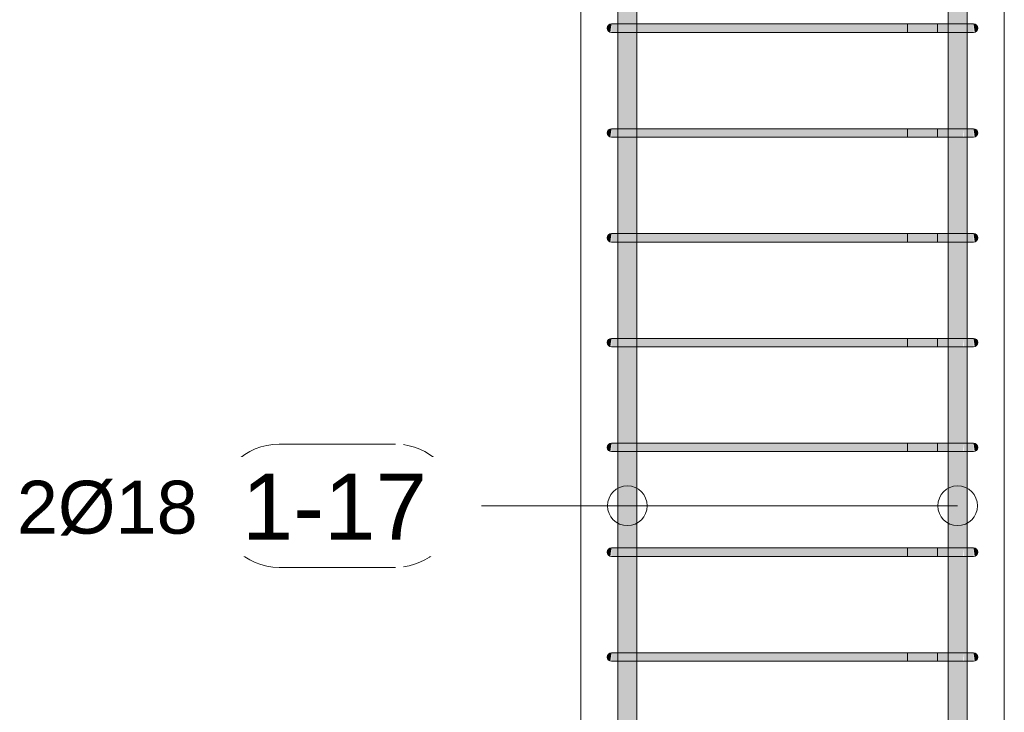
# Model space of a CAD drawing. Header units: millimetres. Extents: x -25607 to 9385, y 1894 to 10168.
# Tile 85 of 181: x -2910 to -1981, y 4162 to 4816. Entities that reach past the tile are written whole.
import ezdxf

# ---------------------------------------------------------------- set-up
doc = ezdxf.new("R2010")
doc.units = ezdxf.units.MM
for name, color, linetype, lineweight in [('S-COLS', 52, 'Continuous', 9), ('S-RBAR', 171, 'Continuous', 5), ('S-RBAR-IDEN', 171, 'Continuous', 5)]:
    doc.layers.add(name, color=color, linetype=linetype, lineweight=lineweight)
doc.styles.add('Arial', font='arial.ttf', dxfattribs={"height": 50})
doc.styles.add('Arial_1', font='arial.ttf', dxfattribs={"height": 62.5})

# ---------------------------------------------------------------- blocks, each defined once
blk = doc.blocks.new('Popisek výztuže - _Typ_ množství_LEVÝ-573731-V5')
at = {"layer": 'S-RBAR-IDEN'}
for p, q in [((-16348.87, 6003.76), (-16458.56, 6003.76)), ((-16458.56, 5887.33), (-16348.87, 5887.33))]:
    blk.add_line(p, q, dxfattribs=at)
for centre, start, end in [((-16458.56, 5945.54), 90, 270), ((-16348.87, 5945.54), 277.64339, 82.35661)]:
    blk.add_arc(centre, 58.22, start, end, dxfattribs=at)

msp = doc.modelspace()

# ---------------------------------------------------------------- hatches: boundary and pattern name
at = {"layer": 'S-RBAR'}
h = msp.add_hatch(color=256, dxfattribs=at)
h.paths.add_polyline_path([(-2345.51, 2610), (-2327.51, 2610), (-2327.51, 2625.81), (-2345.51, 2625.81), (-2345.51, 2617.44)])
h.paths.add_polyline_path([(-2345.51, 2633.81), (-2327.51, 2633.81), (-2327.51, 2724.82), (-2345.51, 2724.82), (-2345.51, 2645.15)])
h.paths.add_polyline_path([(-2345.51, 2732.82), (-2327.51, 2732.82), (-2327.51, 2823.83), (-2345.51, 2823.83), (-2345.51, 2756.01)])
h.paths.add_polyline_path([(-2345.51, 2831.83), (-2327.51, 2831.83), (-2327.51, 2922.83), (-2345.51, 2922.83), (-2345.51, 2839.16)])
h.paths.add_polyline_path([(-2345.51, 2930.83), (-2327.51, 2930.83), (-2327.51, 3021.84), (-2345.51, 3021.84), (-2345.51, 2977.74)])
h.paths.add_polyline_path([(-2345.51, 3029.84), (-2327.51, 3029.84), (-2327.51, 3120.84), (-2345.51, 3120.84), (-2345.51, 3033.17)])
h.paths.add_polyline_path([(-2339.21, 3128.84), (-2327.51, 3128.84), (-2327.51, 3219.85), (-2345.51, 3219.85), (-2345.51, 3128.84), (-2342.46, 3128.84)])
h.paths.add_polyline_path([(-2327.51, 3227.85), (-2327.51, 3318.86), (-2345.51, 3318.86), (-2345.51, 3227.85), (-2331.56, 3227.85)])
h.paths.add_polyline_path([(-2345.51, 3326.86), (-2327.51, 3326.86), (-2327.51, 3417.86), (-2345.51, 3417.86), (-2345.51, 3338.04)])
h.paths.add_polyline_path([(-2331.56, 3425.86), (-2327.51, 3425.86), (-2327.51, 3516.87), (-2345.51, 3516.87), (-2345.51, 3425.86), (-2335.38, 3425.86)])
h.paths.add_polyline_path([(-2345.51, 3524.87), (-2327.51, 3524.87), (-2327.51, 3615.88), (-2345.51, 3615.88), (-2345.51, 3532.05)])
h.paths.add_polyline_path([(-2345.51, 3623.88), (-2327.51, 3623.88), (-2327.51, 3714.88), (-2345.51, 3714.88), (-2345.51, 3642.91)])
h.paths.add_polyline_path([(-2345.51, 3722.88), (-2327.51, 3722.88), (-2327.51, 3813.89), (-2345.51, 3813.89), (-2345.51, 3726.05)])
h.paths.add_polyline_path([(-2345.51, 3821.89), (-2327.51, 3821.89), (-2327.51, 3912.89), (-2345.51, 3912.89), (-2345.51, 3864.63)])
h.paths.add_polyline_path([(-2327.51, 3920.89), (-2327.51, 4011.9), (-2345.51, 4011.9), (-2345.51, 3920.89), (-2331.56, 3920.89)])
h.paths.add_polyline_path([(-2345.51, 4019.9), (-2327.51, 4019.9), (-2327.51, 4110.91), (-2345.51, 4110.91), (-2345.51, 4030.92)])
h.paths.add_polyline_path([(-2327.51, 4118.91), (-2327.51, 4209.91), (-2345.51, 4209.91), (-2345.51, 4118.91), (-2331.56, 4118.91)])
h.paths.add_polyline_path([(-2345.51, 4217.91), (-2327.51, 4217.91), (-2327.51, 4308.92), (-2345.51, 4308.92), (-2345.51, 4252.65)])
h.paths.add_polyline_path([(-2345.51, 4316.92), (-2327.51, 4316.92), (-2327.51, 4407.93), (-2345.51, 4407.93), (-2345.51, 4335.79)])
h.paths.add_polyline_path([(-2345.51, 4415.93), (-2327.51, 4415.93), (-2327.51, 4506.93), (-2345.51, 4506.93), (-2345.51, 4418.94)])
h.paths.add_polyline_path([(-2345.51, 4514.93), (-2327.51, 4514.93), (-2327.51, 4605.94), (-2345.51, 4605.94), (-2345.51, 4529.8)])
h.paths.add_polyline_path([(-2331.56, 4613.94), (-2327.51, 4613.94), (-2327.51, 4704.94), (-2345.51, 4704.94), (-2345.51, 4613.94), (-2335.38, 4613.94)])
h.paths.add_polyline_path([(-2345.51, 4712.94), (-2327.51, 4712.94), (-2327.51, 4803.95), (-2345.51, 4803.95), (-2345.51, 4751.52)])
h.paths.add_polyline_path([(-2327.51, 4811.95), (-2327.51, 4902.96), (-2345.51, 4902.96), (-2345.51, 4811.95), (-2331.56, 4811.95)])
h.paths.add_polyline_path([(-2345.51, 4910.96), (-2327.51, 4910.96), (-2327.51, 5001.96), (-2345.51, 5001.96), (-2345.51, 4917.82)])
h.paths.add_polyline_path([(-2345.51, 5009.96), (-2327.51, 5009.96), (-2327.51, 5100.97), (-2345.51, 5100.97), (-2345.51, 5028.68)])
h.paths.add_polyline_path([(-2345.51, 5108.97), (-2327.51, 5108.97), (-2327.51, 5199.98), (-2345.51, 5199.98), (-2345.51, 5111.83)])
h.paths.add_polyline_path([(-2345.51, 5207.98), (-2327.51, 5207.98), (-2327.51, 5298.98), (-2345.51, 5298.98), (-2345.51, 5222.69)])
h.paths.add_polyline_path([(-2331.56, 5306.98), (-2327.51, 5306.98), (-2327.51, 5397.99), (-2345.51, 5397.99), (-2345.51, 5306.98), (-2335.38, 5306.98)])
h.paths.add_polyline_path([(-2345.51, 5405.99), (-2327.51, 5405.99), (-2327.51, 5496.99), (-2345.51, 5496.99), (-2345.51, 5416.7)])
h.paths.add_polyline_path([(-2327.51, 5504.99), (-2327.51, 5596), (-2345.51, 5596), (-2345.51, 5504.99), (-2331.56, 5504.99)])
h.paths.add_polyline_path([(-2342.46, 5604), (-2327.51, 5604), (-2327.51, 5610), (-2345.51, 5610), (-2345.51, 5604)])
h = msp.add_hatch(color=256, dxfattribs=at)
h.paths.add_polyline_path([(-2033.61, 2610), (-2015.61, 2610), (-2015.9, 2625.81), (-2033.61, 2625.81), (-2033.61, 2617.44)])
h.paths.add_polyline_path([(-2021.9, 2633.81), (-2015.61, 2633.81), (-2015.9, 2724.82), (-2033.61, 2724.82), (-2033.38, 2633.81), (-2024.56, 2633.81)])
h.paths.add_polyline_path([(-2033.61, 2732.82), (-2015.61, 2732.82), (-2015.9, 2823.83), (-2033.61, 2823.83), (-2033.61, 2756.01)])
h.paths.add_polyline_path([(-2021.9, 2831.83), (-2015.61, 2831.83), (-2015.9, 2922.83), (-2033.61, 2922.83), (-2033.38, 2831.83), (-2024.56, 2831.83)])
h.paths.add_polyline_path([(-2021.9, 2930.83), (-2015.61, 2930.83), (-2015.9, 3021.84), (-2033.61, 3021.84), (-2033.38, 2930.83), (-2024.56, 2930.83)])
h.paths.add_polyline_path([(-2033.61, 3029.84), (-2015.61, 3029.84), (-2015.9, 3120.84), (-2033.61, 3120.84), (-2033.61, 3033.17)])
h.paths.add_polyline_path([(-2021.9, 3128.84), (-2015.61, 3128.84), (-2015.9, 3219.85), (-2033.61, 3219.85), (-2033.38, 3128.84), (-2024.56, 3128.84)])
h.paths.add_polyline_path([(-2033.61, 3227.85), (-2015.61, 3227.85), (-2015.9, 3318.86), (-2033.61, 3318.86), (-2033.61, 3254.89)])
h.paths.add_polyline_path([(-2021.9, 3326.86), (-2015.61, 3326.86), (-2015.9, 3417.86), (-2033.61, 3417.86), (-2033.38, 3326.86), (-2024.56, 3326.86)])
h.paths.add_polyline_path([(-2033.61, 3425.86), (-2015.61, 3425.86), (-2015.9, 3516.87), (-2033.61, 3516.87), (-2033.61, 3448.9)])
h.paths.add_polyline_path([(-2033.61, 3524.87), (-2015.61, 3524.87), (-2015.9, 3615.88), (-2033.61, 3615.88), (-2033.61, 3532.05)])
h.paths.add_polyline_path([(-2021.9, 3623.88), (-2015.61, 3623.88), (-2015.9, 3714.88), (-2033.61, 3714.88), (-2033.38, 3623.88), (-2024.56, 3623.88)])
h.paths.add_polyline_path([(-2021.9, 3722.88), (-2015.61, 3722.88), (-2015.9, 3813.89), (-2033.61, 3813.89), (-2033.38, 3722.88), (-2024.56, 3722.88)])
h.paths.add_polyline_path([(-2033.61, 3821.89), (-2015.61, 3821.89), (-2015.9, 3912.89), (-2033.61, 3912.89), (-2033.61, 3836.92)])
h.paths.add_polyline_path([(-2033.61, 3920.89), (-2015.61, 3920.89), (-2015.9, 4011.9), (-2033.61, 4011.9), (-2033.61, 3947.78)])
h.paths.add_polyline_path([(-2024.56, 4019.9), (-2015.61, 4019.9), (-2015.9, 4110.91), (-2033.61, 4110.91), (-2033.38, 4019.9), (-2025.73, 4019.9)])
h.paths.add_polyline_path([(-2021.9, 4118.91), (-2015.61, 4118.91), (-2015.9, 4209.91), (-2033.61, 4209.91), (-2033.38, 4118.91), (-2024.56, 4118.91)])
h.paths.add_polyline_path([(-2024.56, 4217.91), (-2015.61, 4217.91), (-2015.9, 4308.92), (-2033.61, 4308.92), (-2033.38, 4217.91), (-2025.73, 4217.91)])
h.paths.add_polyline_path([(-2024.56, 4316.92), (-2015.61, 4316.92), (-2015.9, 4407.93), (-2033.61, 4407.93), (-2033.38, 4316.92), (-2025.73, 4316.92)])
h.paths.add_polyline_path([(-2021.9, 4415.93), (-2015.61, 4415.93), (-2015.9, 4506.93), (-2033.61, 4506.93), (-2033.38, 4415.93), (-2024.56, 4415.93)])
h.paths.add_polyline_path([(-2021.9, 4514.93), (-2015.61, 4514.93), (-2015.9, 4605.94), (-2033.61, 4605.94), (-2033.38, 4514.93), (-2024.56, 4514.93)])
h.paths.add_polyline_path([(-2033.61, 4613.94), (-2015.61, 4613.94), (-2015.9, 4704.94), (-2033.61, 4704.94), (-2033.61, 4640.66)])
h.paths.add_polyline_path([(-2021.9, 4712.94), (-2015.61, 4712.94), (-2015.9, 4803.95), (-2033.61, 4803.95), (-2033.38, 4712.94), (-2024.56, 4712.94)])
h.paths.add_polyline_path([(-2033.61, 4811.95), (-2015.61, 4811.95), (-2015.9, 4902.96), (-2033.61, 4902.96), (-2033.61, 4834.67)])
h.paths.add_polyline_path([(-2021.9, 4910.96), (-2015.61, 4910.96), (-2015.9, 5001.96), (-2033.61, 5001.96), (-2033.38, 4910.96), (-2024.56, 4910.96)])
h.paths.add_polyline_path([(-2021.9, 5009.96), (-2015.61, 5009.96), (-2015.9, 5100.97), (-2033.61, 5100.97), (-2033.38, 5009.96), (-2024.56, 5009.96)])
h.paths.add_polyline_path([(-2021.9, 5108.97), (-2015.61, 5108.97), (-2015.9, 5199.98), (-2033.61, 5199.98), (-2033.38, 5108.97), (-2024.56, 5108.97)])
h.paths.add_polyline_path([(-2021.9, 5207.98), (-2015.61, 5207.98), (-2015.9, 5298.98), (-2033.61, 5298.98), (-2033.38, 5207.98), (-2024.56, 5207.98)])
h.paths.add_polyline_path([(-2033.61, 5306.98), (-2015.61, 5306.98), (-2015.9, 5397.99), (-2033.61, 5397.99), (-2033.61, 5333.55)])
h.paths.add_polyline_path([(-2021.9, 5405.99), (-2015.61, 5405.99), (-2015.9, 5496.99), (-2033.61, 5496.99), (-2033.38, 5405.99), (-2024.56, 5405.99)])
h.paths.add_polyline_path([(-2033.61, 5504.99), (-2015.61, 5504.99), (-2015.9, 5596), (-2033.61, 5596), (-2033.61, 5527.56)])
h.paths.add_polyline_path([(-2021.9, 5604), (-2015.61, 5604), (-2015.9, 5610), (-2033.61, 5610), (-2033.38, 5604), (-2024.56, 5604)])
for points in [[(-2352.59, 4804.09), (-2351.56, 4811.95), (-2353.56, 4811.41), (-2355.02, 4809.95), (-2355.56, 4807.95), (-2355.02, 4805.95), (-2353.56, 4804.49)], [(-2335.38, 4803.95), (-2331.56, 4803.95), (-2331.56, 4811.95), (-2351.56, 4811.95), (-2351.56, 4803.95), (-2335.71, 4803.95)], [(-2095.58, 4803.95), (-2029.56, 4803.95), (-2029.56, 4811.95), (-2331.56, 4811.95), (-2331.56, 4803.95), (-2271.19, 4803.95)], [(-2008.52, 4804.09), (-2007.56, 4804.49), (-2006.09, 4805.95), (-2005.56, 4807.95), (-2006.09, 4809.95), (-2007.78, 4811.51), (-2009.56, 4811.95), (-2008.9, 4806.91)], [(-2352.59, 4705.08), (-2351.56, 4712.94), (-2353.56, 4712.41), (-2355.02, 4710.94), (-2355.56, 4708.94), (-2355.02, 4706.94), (-2353.56, 4705.48)], [(-2335.38, 4704.94), (-2331.56, 4704.94), (-2331.56, 4712.94), (-2351.56, 4712.94), (-2351.56, 4704.94), (-2335.71, 4704.94)], [(-2051.68, 4704.94), (-2029.56, 4704.94), (-2029.56, 4712.94), (-2331.56, 4712.94), (-2331.56, 4704.94), (-2095.58, 4704.94)], [(-2008.52, 4705.08), (-2007.56, 4705.48), (-2006.09, 4706.94), (-2005.56, 4708.94), (-2006.09, 4710.94), (-2007.78, 4712.5), (-2009.56, 4712.94), (-2008.9, 4707.91)], [(-2352.59, 4606.07), (-2351.56, 4613.94), (-2353.56, 4613.4), (-2355.02, 4611.94), (-2355.56, 4609.94), (-2355.02, 4607.94), (-2353.56, 4606.47)], [(-2351.56, 4605.94), (-2331.56, 4605.94), (-2331.56, 4613.94), (-2351.56, 4613.94), (-2351.56, 4606.07)], [(-2271.19, 4605.94), (-2029.56, 4605.94), (-2029.56, 4613.94), (-2331.56, 4613.94), (-2331.56, 4605.94), (-2315.09, 4605.94)], [(-2008.52, 4606.07), (-2007.56, 4606.47), (-2006.09, 4607.94), (-2005.56, 4609.94), (-2006.09, 4611.94), (-2007.78, 4613.5), (-2009.56, 4613.94), (-2008.9, 4608.9)], [(-2352.59, 4507.07), (-2351.56, 4514.93), (-2353.56, 4514.4), (-2355.02, 4512.93), (-2355.56, 4510.93), (-2355.02, 4508.93), (-2353.56, 4507.47)], [(-2335.38, 4506.93), (-2331.56, 4506.93), (-2331.56, 4514.93), (-2351.56, 4514.93), (-2351.56, 4506.93), (-2335.71, 4506.93)], [(-2051.68, 4506.93), (-2029.56, 4506.93), (-2029.56, 4514.93), (-2331.56, 4514.93), (-2331.56, 4506.93), (-2095.58, 4506.93)], [(-2008.52, 4507.07), (-2007.56, 4507.47), (-2006.09, 4508.93), (-2005.56, 4510.93), (-2006.09, 4512.93), (-2007.78, 4514.49), (-2009.56, 4514.93), (-2008.9, 4509.9)], [(-2352.59, 4408.06), (-2351.56, 4415.93), (-2353.56, 4415.39), (-2355.02, 4413.93), (-2355.56, 4411.93), (-2355.02, 4409.93), (-2353.56, 4408.46)], [(-2335.38, 4407.93), (-2331.56, 4407.93), (-2331.56, 4415.93), (-2351.56, 4415.93), (-2351.56, 4407.93), (-2335.71, 4407.93)], [(-2051.68, 4407.93), (-2029.56, 4407.93), (-2029.56, 4415.93), (-2331.56, 4415.93), (-2331.56, 4407.93), (-2095.58, 4407.93)], [(-2008.52, 4408.06), (-2007.56, 4408.46), (-2006.09, 4409.93), (-2005.56, 4411.93), (-2006.09, 4413.93), (-2007.78, 4415.48), (-2009.56, 4415.93), (-2008.9, 4410.89)], [(-2352.59, 4309.06), (-2351.56, 4316.92), (-2353.56, 4316.38), (-2355.02, 4314.92), (-2355.56, 4312.92), (-2355.02, 4310.92), (-2353.56, 4309.45)], [(-2335.38, 4308.92), (-2331.56, 4308.92), (-2331.56, 4316.92), (-2351.56, 4316.92), (-2351.56, 4308.92), (-2335.71, 4308.92)], [(-2051.68, 4308.92), (-2029.56, 4308.92), (-2029.56, 4316.92), (-2331.56, 4316.92), (-2331.56, 4308.92), (-2095.58, 4308.92)], [(-2008.52, 4309.06), (-2007.56, 4309.45), (-2006.09, 4310.92), (-2005.56, 4312.92), (-2006.09, 4314.92), (-2007.78, 4316.48), (-2009.56, 4316.92), (-2008.9, 4311.88)], [(-2352.59, 4210.05), (-2351.56, 4217.91), (-2353.56, 4217.38), (-2355.02, 4215.91), (-2355.56, 4213.91), (-2355.02, 4211.91), (-2353.56, 4210.45)], [(-2335.38, 4209.91), (-2331.56, 4209.91), (-2331.56, 4217.91), (-2351.56, 4217.91), (-2351.56, 4209.91), (-2335.71, 4209.91)], [(-2051.68, 4209.91), (-2029.56, 4209.91), (-2029.56, 4217.91), (-2331.56, 4217.91), (-2331.56, 4209.91), (-2095.58, 4209.91)], [(-2008.52, 4210.05), (-2007.56, 4210.45), (-2006.09, 4211.91), (-2005.56, 4213.91), (-2006.09, 4215.91), (-2007.78, 4217.47), (-2009.56, 4217.91), (-2008.9, 4212.88)]]:
    msp.add_hatch(color=256, dxfattribs=at).paths.add_polyline_path(points)
h = msp.add_hatch(color=256, dxfattribs=at)
h.paths.add_polyline_path([(-2029.56, 4803.95), (-2021.9, 4803.95), (-2020.58, 4811.95), (-2029.56, 4811.95), (-2029.56, 4806.96)])
h.paths.add_polyline_path([(-2009.56, 4811.95), (-2010.24, 4803.95), (-2009.56, 4804.09), (-2009.56, 4808.99)])
h.paths.add_polyline_path([(-2015.42, 4803.95), (-2010.77, 4803.95), (-2010.24, 4809.27), (-2009.56, 4811.95), (-2011.96, 4811.95), (-2012.83, 4807.53), (-2013.25, 4806.95)])
h.paths.add_polyline_path([(-2018.66, 4803.95), (-2015.42, 4803.95), (-2013.48, 4811.95), (-2018.32, 4811.95), (-2018.66, 4806.96)])
h = msp.add_hatch(color=256, dxfattribs=at)
h.paths.add_polyline_path([(-2010.24, 4803.95), (-2009.56, 4811.95), (-2010.62, 4806.96), (-2010.77, 4803.95)])
h.paths.add_polyline_path([(-2018.66, 4803.95), (-2018.53, 4806.96), (-2018.32, 4811.95), (-2020.58, 4811.95), (-2021.9, 4803.95)])
h.paths.add_polyline_path([(-2015.42, 4803.95), (-2012.53, 4807.93), (-2012.24, 4811.95), (-2013.48, 4811.95), (-2014.69, 4806.96)])
h = msp.add_hatch(color=256, dxfattribs=at)
h.paths.add_polyline_path([(-2009.56, 4712.94), (-2010.24, 4704.94), (-2009.56, 4705.08), (-2009.56, 4709.98)])
h.paths.add_polyline_path([(-2015.42, 4704.94), (-2013.48, 4712.94), (-2018.32, 4712.94), (-2018.66, 4704.94)])
h.paths.add_polyline_path([(-2010.77, 4704.94), (-2010.24, 4710.26), (-2009.56, 4712.94), (-2011.96, 4712.94), (-2012.83, 4708.52), (-2015.42, 4704.94), (-2011.08, 4704.94)])
h.paths.add_polyline_path([(-2029.56, 4704.94), (-2021.9, 4704.94), (-2020.58, 4712.94), (-2029.56, 4712.94)])
h.paths.add_polyline_path([(-2021.9, 4704.94), (-2019.56, 4704.94), (-2019.56, 4710.73)])
h = msp.add_hatch(color=256, dxfattribs=at)
h.paths.add_polyline_path([(-2010.77, 4704.94), (-2010.23, 4705.08), (-2009.56, 4712.94), (-2010.57, 4708.96)])
h.paths.add_polyline_path([(-2018.66, 4704.94), (-2018.32, 4712.94), (-2020.58, 4712.94), (-2021.9, 4704.94), (-2019.36, 4711.21)])
h.paths.add_polyline_path([(-2015.42, 4704.94), (-2012.53, 4708.93), (-2012.24, 4712.94), (-2013.48, 4712.94)])
h = msp.add_hatch(color=256, dxfattribs=at)
h.paths.add_polyline_path([(-2009.56, 4613.94), (-2010.24, 4605.94), (-2009.56, 4606.07), (-2009.56, 4612.95)])
h.paths.add_polyline_path([(-2015.42, 4605.94), (-2010.77, 4605.94), (-2010.24, 4611.26), (-2009.56, 4613.94), (-2011.96, 4613.94), (-2012.83, 4609.51), (-2013.25, 4608.93), (-2013.25, 4611.39)])
h.paths.add_polyline_path([(-2018.66, 4605.94), (-2015.42, 4605.94), (-2013.48, 4613.94), (-2018.32, 4613.94), (-2018.36, 4612.95), (-2018.66, 4612.95)])
h.paths.add_polyline_path([(-2025.73, 4605.94), (-2021.9, 4605.94), (-2020.58, 4613.94), (-2029.56, 4613.94), (-2029.56, 4605.94)])
h = msp.add_hatch(color=256, dxfattribs=at)
h.paths.add_polyline_path([(-2021.9, 4605.94), (-2018.66, 4605.94), (-2018.32, 4613.94), (-2020.58, 4613.94), (-2020.75, 4612.95)])
h.paths.add_polyline_path([(-2015.42, 4605.94), (-2012.53, 4609.92), (-2012.24, 4613.94), (-2013.48, 4613.94), (-2013.72, 4612.95)])
h.paths.add_polyline_path([(-2010.77, 4605.94), (-2010.24, 4605.94), (-2009.81, 4612.95), (-2010.57, 4609.95)])
h = msp.add_hatch(color=256, dxfattribs=at)
h.paths.add_polyline_path([(-2009.56, 4514.93), (-2010.24, 4506.93), (-2009.56, 4507.07), (-2009.56, 4511.97)])
h.paths.add_polyline_path([(-2015.42, 4506.93), (-2013.48, 4514.93), (-2018.32, 4514.93), (-2018.66, 4506.93)])
h.paths.add_polyline_path([(-2010.77, 4506.93), (-2010.24, 4512.25), (-2009.56, 4514.93), (-2011.96, 4514.93), (-2012.83, 4510.51), (-2015.42, 4506.93), (-2011.08, 4506.93)])
h.paths.add_polyline_path([(-2029.56, 4506.93), (-2021.9, 4506.93), (-2020.58, 4514.93), (-2029.56, 4514.93)])
h.paths.add_polyline_path([(-2021.9, 4506.93), (-2019.56, 4506.93), (-2019.56, 4512.72)])
h = msp.add_hatch(color=256, dxfattribs=at)
h.paths.add_polyline_path([(-2010.77, 4506.93), (-2010.23, 4507.07), (-2009.56, 4514.93), (-2010.57, 4510.95)])
h.paths.add_polyline_path([(-2018.66, 4506.93), (-2018.32, 4514.93), (-2020.58, 4514.93), (-2021.9, 4506.93), (-2019.36, 4513.2)])
h.paths.add_polyline_path([(-2015.42, 4506.93), (-2012.53, 4510.91), (-2012.24, 4514.93), (-2013.48, 4514.93)])
h = msp.add_hatch(color=256, dxfattribs=at)
h.paths.add_polyline_path([(-2009.56, 4415.93), (-2010.24, 4407.93), (-2009.56, 4408.06), (-2009.56, 4412.96)])
h.paths.add_polyline_path([(-2015.42, 4407.93), (-2013.48, 4415.93), (-2018.32, 4415.93), (-2018.66, 4407.93)])
h.paths.add_polyline_path([(-2010.77, 4407.93), (-2010.24, 4413.24), (-2009.56, 4415.93), (-2011.96, 4415.93), (-2012.83, 4411.5), (-2015.42, 4407.93), (-2011.08, 4407.93)])
h.paths.add_polyline_path([(-2029.56, 4407.93), (-2021.9, 4407.93), (-2020.58, 4415.93), (-2029.56, 4415.93)])
h.paths.add_polyline_path([(-2021.9, 4407.93), (-2019.56, 4407.93), (-2019.56, 4413.71)])
h = msp.add_hatch(color=256, dxfattribs=at)
h.paths.add_polyline_path([(-2010.77, 4407.93), (-2010.23, 4408.06), (-2009.56, 4415.93), (-2010.57, 4411.94)])
h.paths.add_polyline_path([(-2018.66, 4407.93), (-2018.32, 4415.93), (-2020.58, 4415.93), (-2021.9, 4407.93), (-2019.36, 4414.19)])
h.paths.add_polyline_path([(-2015.42, 4407.93), (-2012.53, 4411.91), (-2012.24, 4415.93), (-2013.48, 4415.93)])
h = msp.add_hatch(color=256, dxfattribs=at)
h.paths.add_polyline_path([(-2009.56, 4316.92), (-2010.24, 4308.92), (-2009.56, 4309.06), (-2009.56, 4313.95)])
h.paths.add_polyline_path([(-2015.42, 4308.92), (-2013.48, 4316.92), (-2018.32, 4316.92), (-2018.66, 4308.92)])
h.paths.add_polyline_path([(-2010.77, 4308.92), (-2010.24, 4314.24), (-2009.56, 4316.92), (-2011.96, 4316.92), (-2012.83, 4312.5), (-2015.42, 4308.92), (-2011.08, 4308.92)])
h.paths.add_polyline_path([(-2029.56, 4308.92), (-2021.9, 4308.92), (-2020.58, 4316.92), (-2029.56, 4316.92)])
h.paths.add_polyline_path([(-2021.9, 4308.92), (-2019.56, 4308.92), (-2019.56, 4314.7)])
h = msp.add_hatch(color=256, dxfattribs=at)
h.paths.add_polyline_path([(-2010.77, 4308.92), (-2010.23, 4309.06), (-2009.56, 4316.92), (-2010.57, 4312.94)])
h.paths.add_polyline_path([(-2018.66, 4308.92), (-2018.32, 4316.92), (-2020.58, 4316.92), (-2021.9, 4308.92), (-2019.36, 4315.18)])
h.paths.add_polyline_path([(-2015.42, 4308.92), (-2012.53, 4312.9), (-2012.24, 4316.92), (-2013.48, 4316.92)])
h = msp.add_hatch(color=256, dxfattribs=at)
h.paths.add_polyline_path([(-2009.56, 4217.91), (-2010.24, 4209.91), (-2009.56, 4210.05), (-2009.56, 4214.95)])
h.paths.add_polyline_path([(-2015.42, 4209.91), (-2013.48, 4217.91), (-2018.32, 4217.91), (-2018.66, 4209.91)])
h.paths.add_polyline_path([(-2010.77, 4209.91), (-2010.24, 4215.23), (-2009.56, 4217.91), (-2011.96, 4217.91), (-2012.83, 4213.49), (-2015.42, 4209.91), (-2011.08, 4209.91)])
h.paths.add_polyline_path([(-2029.56, 4209.91), (-2021.9, 4209.91), (-2020.58, 4217.91), (-2029.56, 4217.91)])
h.paths.add_polyline_path([(-2021.9, 4209.91), (-2019.56, 4209.91), (-2019.56, 4215.7)])
h = msp.add_hatch(color=256, dxfattribs=at)
h.paths.add_polyline_path([(-2010.77, 4209.91), (-2010.23, 4210.05), (-2009.56, 4217.91), (-2010.57, 4213.93)])
h.paths.add_polyline_path([(-2018.66, 4209.91), (-2018.32, 4217.91), (-2020.58, 4217.91), (-2021.9, 4209.91), (-2019.36, 4216.18)])
h.paths.add_polyline_path([(-2015.42, 4209.91), (-2012.53, 4213.9), (-2012.24, 4217.91), (-2013.48, 4217.91)])

# ---------------------------------------------------------------- linework, layer by layer
at = {"layer": 'S-COLS'}
for p, q in [((-2380.56, 2605), (-2380.56, 5770)), ((-2380.56, 5620), (-2380.56, 2605)), ((-1980.56, 5620), (-1980.56, 2605)), ((-1980.56, 5620), (-1980.56, 2605))]:
    msp.add_line(p, q, dxfattribs=at)
at = {"layer": 'S-RBAR'}
for p, q in [((-2345.51, 2610), (-2345.51, 5610)), ((-2345.51, 2610), (-2345.51, 5610)), ((-2327.51, 2610), (-2327.51, 5610)), ((-2327.51, 2610), (-2327.51, 5610)), ((-2033.61, 2610), (-2033.61, 5610)), ((-2033.61, 2610), (-2033.61, 5610)), ((-2015.61, 2610), (-2015.61, 5610)), ((-2015.61, 2610), (-2015.61, 5610)), ((-2331.56, 4811.95), (-2351.56, 4811.95)), ((-2331.56, 4811.95), (-2351.56, 4811.95)), ((-2029.56, 4811.95), (-2331.56, 4811.95)), ((-2331.56, 4811.95), (-2029.56, 4811.95)), ((-2071.98, 4811.95), (-2043.7, 4811.95)), ((-2071.98, 4803.95), (-2071.98, 4811.95)), ((-2009.56, 4811.95), (-2043.7, 4811.95)), ((-2015.42, 4811.95), (-2043.7, 4811.95)), ((-2043.7, 4811.95), (-2043.7, 4803.95)), ((-2009.56, 4811.95), (-2029.56, 4811.95)), ((-2009.56, 4811.95), (-2029.56, 4811.95)), ((-2009.56, 4811.95), (-2015.42, 4811.95)), ((-2331.56, 4803.95), (-2351.56, 4803.95)), ((-2331.56, 4803.95), (-2351.56, 4803.95)), ((-2029.56, 4803.95), (-2331.56, 4803.95)), ((-2331.56, 4803.95), (-2029.56, 4803.95)), ((-2071.98, 4803.95), (-2043.7, 4803.95)), ((-2009.56, 4803.95), (-2043.7, 4803.95)), ((-2015.42, 4803.95), (-2043.7, 4803.95)), ((-2009.56, 4803.95), (-2029.56, 4803.95)), ((-2015.42, 4803.95), (-2029.56, 4803.95)), ((-2010.24, 4803.95), (-2015.42, 4803.95)), ((-2010.24, 4803.95), (-2015.42, 4803.95)), ((-2331.56, 4712.94), (-2351.56, 4712.94)), ((-2331.56, 4712.94), (-2351.56, 4712.94)), ((-2331.56, 4704.94), (-2351.56, 4704.94)), ((-2331.56, 4704.94), (-2351.56, 4704.94)), ((-2029.56, 4712.94), (-2331.56, 4712.94)), ((-2331.56, 4712.94), (-2029.56, 4712.94)), ((-2029.56, 4704.94), (-2331.56, 4704.94)), ((-2331.56, 4704.94), (-2029.56, 4704.94)), ((-2071.98, 4712.94), (-2043.7, 4712.94)), ((-2071.98, 4704.94), (-2071.98, 4712.94)), ((-2071.98, 4704.94), (-2043.7, 4704.94)), ((-2009.56, 4712.94), (-2043.7, 4712.94)), ((-2015.42, 4712.94), (-2043.7, 4712.94)), ((-2043.7, 4712.94), (-2043.7, 4704.94)), ((-2009.56, 4704.94), (-2043.7, 4704.94)), ((-2015.42, 4704.94), (-2043.7, 4704.94)), ((-2009.56, 4712.94), (-2029.56, 4712.94)), ((-2009.56, 4712.94), (-2029.56, 4712.94)), ((-2009.56, 4704.94), (-2029.56, 4704.94)), ((-2015.42, 4704.94), (-2029.56, 4704.94)), ((-2009.56, 4712.94), (-2015.42, 4712.94)), ((-2010.24, 4704.94), (-2015.42, 4704.94)), ((-2010.24, 4704.94), (-2015.42, 4704.94)), ((-2331.56, 4613.94), (-2351.56, 4613.94)), ((-2331.56, 4613.94), (-2351.56, 4613.94)), ((-2029.56, 4613.94), (-2331.56, 4613.94)), ((-2331.56, 4613.94), (-2029.56, 4613.94)), ((-2071.98, 4613.94), (-2043.7, 4613.94)), ((-2071.98, 4605.94), (-2071.98, 4613.94)), ((-2009.56, 4613.94), (-2043.7, 4613.94)), ((-2015.42, 4613.94), (-2043.7, 4613.94)), ((-2043.7, 4613.94), (-2043.7, 4605.94)), ((-2009.56, 4613.94), (-2029.56, 4613.94)), ((-2009.56, 4613.94), (-2029.56, 4613.94)), ((-2009.56, 4613.94), (-2015.42, 4613.94)), ((-2331.56, 4605.94), (-2351.56, 4605.94)), ((-2331.56, 4605.94), (-2351.56, 4605.94)), ((-2029.56, 4605.94), (-2331.56, 4605.94)), ((-2331.56, 4605.94), (-2029.56, 4605.94)), ((-2071.98, 4605.94), (-2043.7, 4605.94)), ((-2009.56, 4605.94), (-2043.7, 4605.94)), ((-2015.42, 4605.94), (-2043.7, 4605.94)), ((-2009.56, 4605.94), (-2029.56, 4605.94)), ((-2015.42, 4605.94), (-2029.56, 4605.94)), ((-2010.24, 4605.94), (-2015.42, 4605.94)), ((-2010.24, 4605.94), (-2015.42, 4605.94)), ((-2331.56, 4514.93), (-2351.56, 4514.93)), ((-2331.56, 4514.93), (-2351.56, 4514.93)), ((-2029.56, 4514.93), (-2331.56, 4514.93)), ((-2331.56, 4514.93), (-2029.56, 4514.93)), ((-2071.98, 4514.93), (-2043.7, 4514.93)), ((-2071.98, 4506.93), (-2071.98, 4514.93)), ((-2009.56, 4514.93), (-2043.7, 4514.93)), ((-2015.42, 4514.93), (-2043.7, 4514.93)), ((-2043.7, 4514.93), (-2043.7, 4506.93)), ((-2009.56, 4514.93), (-2029.56, 4514.93)), ((-2009.56, 4514.93), (-2029.56, 4514.93)), ((-2009.56, 4514.93), (-2015.42, 4514.93)), ((-2331.56, 4506.93), (-2351.56, 4506.93)), ((-2331.56, 4506.93), (-2351.56, 4506.93)), ((-2029.56, 4506.93), (-2331.56, 4506.93)), ((-2331.56, 4506.93), (-2029.56, 4506.93)), ((-2071.98, 4506.93), (-2043.7, 4506.93)), ((-2009.56, 4506.93), (-2043.7, 4506.93)), ((-2015.42, 4506.93), (-2043.7, 4506.93)), ((-2009.56, 4506.93), (-2029.56, 4506.93)), ((-2015.42, 4506.93), (-2029.56, 4506.93)), ((-2010.24, 4506.93), (-2015.42, 4506.93)), ((-2010.24, 4506.93), (-2015.42, 4506.93)), ((-2331.56, 4415.93), (-2351.56, 4415.93)), ((-2331.56, 4415.93), (-2351.56, 4415.93)), ((-2331.56, 4407.93), (-2351.56, 4407.93)), ((-2331.56, 4407.93), (-2351.56, 4407.93)), ((-2029.56, 4415.93), (-2331.56, 4415.93)), ((-2331.56, 4415.93), (-2029.56, 4415.93)), ((-2029.56, 4407.93), (-2331.56, 4407.93)), ((-2331.56, 4407.93), (-2029.56, 4407.93)), ((-2071.98, 4415.93), (-2043.7, 4415.93)), ((-2071.98, 4407.93), (-2071.98, 4415.93)), ((-2071.98, 4407.93), (-2043.7, 4407.93)), ((-2009.56, 4415.93), (-2043.7, 4415.93)), ((-2015.42, 4415.93), (-2043.7, 4415.93)), ((-2043.7, 4415.93), (-2043.7, 4407.93)), ((-2009.56, 4407.93), (-2043.7, 4407.93)), ((-2015.42, 4407.93), (-2043.7, 4407.93)), ((-2009.56, 4415.93), (-2029.56, 4415.93)), ((-2009.56, 4415.93), (-2029.56, 4415.93)), ((-2009.56, 4407.93), (-2029.56, 4407.93)), ((-2015.42, 4407.93), (-2029.56, 4407.93)), ((-2009.56, 4415.93), (-2015.42, 4415.93)), ((-2010.24, 4407.93), (-2015.42, 4407.93)), ((-2010.24, 4407.93), (-2015.42, 4407.93)), ((-2331.56, 4316.92), (-2351.56, 4316.92)), ((-2331.56, 4316.92), (-2351.56, 4316.92)), ((-2029.56, 4316.92), (-2331.56, 4316.92)), ((-2331.56, 4316.92), (-2029.56, 4316.92)), ((-2071.98, 4316.92), (-2043.7, 4316.92)), ((-2071.98, 4308.92), (-2071.98, 4316.92)), ((-2009.56, 4316.92), (-2043.7, 4316.92)), ((-2015.42, 4316.92), (-2043.7, 4316.92)), ((-2043.7, 4316.92), (-2043.7, 4308.92)), ((-2009.56, 4316.92), (-2029.56, 4316.92)), ((-2009.56, 4316.92), (-2029.56, 4316.92)), ((-2009.56, 4316.92), (-2015.42, 4316.92)), ((-2331.56, 4308.92), (-2351.56, 4308.92)), ((-2331.56, 4308.92), (-2351.56, 4308.92)), ((-2029.56, 4308.92), (-2331.56, 4308.92)), ((-2331.56, 4308.92), (-2029.56, 4308.92)), ((-2071.98, 4308.92), (-2043.7, 4308.92)), ((-2009.56, 4308.92), (-2043.7, 4308.92)), ((-2015.42, 4308.92), (-2043.7, 4308.92)), ((-2009.56, 4308.92), (-2029.56, 4308.92)), ((-2015.42, 4308.92), (-2029.56, 4308.92)), ((-2010.24, 4308.92), (-2015.42, 4308.92)), ((-2010.24, 4308.92), (-2015.42, 4308.92)), ((-2331.56, 4217.91), (-2351.56, 4217.91)), ((-2331.56, 4217.91), (-2351.56, 4217.91)), ((-2029.56, 4217.91), (-2331.56, 4217.91)), ((-2331.56, 4217.91), (-2029.56, 4217.91)), ((-2071.98, 4217.91), (-2043.7, 4217.91)), ((-2071.98, 4209.91), (-2071.98, 4217.91)), ((-2009.56, 4217.91), (-2043.7, 4217.91)), ((-2015.42, 4217.91), (-2043.7, 4217.91)), ((-2043.7, 4217.91), (-2043.7, 4209.91)), ((-2009.56, 4217.91), (-2029.56, 4217.91)), ((-2009.56, 4217.91), (-2029.56, 4217.91)), ((-2009.56, 4217.91), (-2015.42, 4217.91)), ((-2331.56, 4209.91), (-2351.56, 4209.91)), ((-2331.56, 4209.91), (-2351.56, 4209.91)), ((-2029.56, 4209.91), (-2331.56, 4209.91)), ((-2331.56, 4209.91), (-2029.56, 4209.91)), ((-2071.98, 4209.91), (-2043.7, 4209.91)), ((-2009.56, 4209.91), (-2043.7, 4209.91)), ((-2015.42, 4209.91), (-2043.7, 4209.91)), ((-2009.56, 4209.91), (-2029.56, 4209.91)), ((-2015.42, 4209.91), (-2029.56, 4209.91)), ((-2010.24, 4209.91), (-2015.42, 4209.91)), ((-2010.24, 4209.91), (-2015.42, 4209.91))]:
    msp.add_line(p, q, dxfattribs=at)
for centre, start, end in [((-2351.56, 4807.95), 90, 270), ((-2351.56, 4807.95), 90, 270), ((-2009.56, 4807.95), 270, 90), ((-2009.56, 4807.95), 270, 90), ((-2009.56, 4807.95), 270, 90), ((-2351.56, 4708.94), 90, 270), ((-2351.56, 4708.94), 90, 270), ((-2009.56, 4708.94), 270, 90), ((-2009.56, 4708.94), 270, 90), ((-2009.56, 4708.94), 270, 90), ((-2351.56, 4609.94), 90, 270), ((-2351.56, 4609.94), 90, 270), ((-2009.56, 4609.94), 270, 90), ((-2009.56, 4609.94), 270, 90), ((-2009.56, 4609.94), 270, 90), ((-2351.56, 4510.93), 90, 270), ((-2351.56, 4510.93), 90, 270), ((-2009.56, 4510.93), 270, 90), ((-2009.56, 4510.93), 270, 90), ((-2009.56, 4510.93), 270, 90), ((-2351.56, 4411.93), 90, 270), ((-2351.56, 4411.93), 90, 270), ((-2009.56, 4411.93), 270, 90), ((-2009.56, 4411.93), 270, 90), ((-2009.56, 4411.93), 270, 90), ((-2351.56, 4312.92), 90, 270), ((-2351.56, 4312.92), 90, 270), ((-2009.56, 4312.92), 270, 90), ((-2009.56, 4312.92), 270, 90), ((-2009.56, 4312.92), 270, 90), ((-2351.56, 4213.91), 90, 270), ((-2351.56, 4213.91), 90, 270), ((-2009.56, 4213.91), 270, 90), ((-2009.56, 4213.91), 270, 90), ((-2009.56, 4213.91), 270, 90)]:
    msp.add_arc(centre, 4, start, end, dxfattribs=at)
at = {"layer": 'S-RBAR-IDEN'}
for p in [(-2024.61, 4356.81), (-2336.51, 4356.81)]:
    msp.add_line(p, (-2497.36, 4356.81), dxfattribs=at)
for centre in [(-2336.51, 4356.81), (-2024.61, 4356.81)]:
    msp.add_circle(centre, 18.75, dxfattribs=at)

# ---------------------------------------------------------------- block references
msp.add_blockref('Popisek výztuže - _Typ_ množství_LEVÝ-573731-V5', (13793.29, -1588.73), dxfattribs=at)

# ---------------------------------------------------------------- texts
at = {"layer": 'S-RBAR-IDEN', "insert": (-2913.05, 4380.44), "char_height": 50, "width": 210.443, "attachment_point": 1, "style": 'Arial', "bg_fill": 3, "box_fill_scale": 1.25, "bg_fill_color": 256, "bg_fill_true_color": 13158600, "bg_fill_transparency": 0}
msp.add_mtext('2Ø18', dxfattribs=at)

# ---------------------------------------------------------------- next in the draw order: texts
at = {"layer": 'S-RBAR-IDEN', "insert": (-2700.56, 4387.18), "char_height": 62.5, "width": 210.443, "attachment_point": 1, "style": 'Arial_1', "bg_fill": 3, "box_fill_scale": 1.25, "bg_fill_color": 256, "bg_fill_true_color": 13158600, "bg_fill_transparency": 0}
msp.add_mtext('1-17', dxfattribs=at)

doc.saveas('drawing.dxf')
